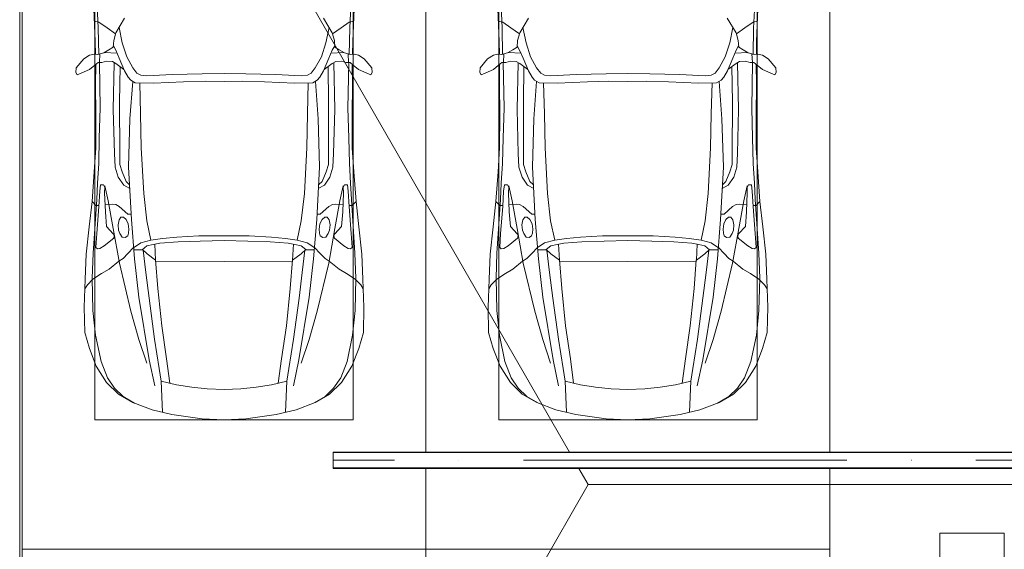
# Model space of a CAD drawing. Header units: millimetres. Extents: x -32229 to 192519, y -13689 to 125138.
# Tile 203 of 256: x 45110 to 51205, y 87650 to 90925. Entities that reach past the tile are written whole.
import ezdxf

# ---------------------------------------------------------------- set-up
doc = ezdxf.new("R2010")
doc.units = ezdxf.units.MM
doc.linetypes.add('ADSK_Осевая', pattern=[2800, 2000, -400, 0, -400])
for name, color, linetype, lineweight in [('A-DETL-GENF-OTLN', 7, 'Continuous', 18), ('A-FLOR-____-OTLN', 7, 'Continuous', 18), ('C-PRKG-____-OTLN', 7, 'Continuous', 18), ('E-CABL-TRAY-CNTR', 7, 'ADSK_Осевая', 18), ('E-CABL-TRAY-OTLN', 7, 'Continuous', 18), ('S-COLS-____-MCUT', 7, 'Continuous', 40)]:
    doc.layers.add(name, color=color, linetype=linetype, lineweight=lineweight)

# ---------------------------------------------------------------- blocks, each defined once
blk = doc.blocks.new('АР_Машиноместо - 4900x2400_М__5300х2500_-V123--01 ЭЛ')
at = {"layer": 'A-DETL-GENF-OTLN', "color": 253, "lineweight": 13, "true_color": 0xaaaaaa}
for p, q in [((927, 4466.6), (804.4, 4436.7)), ((861.2, 4260.3), (869.3, 4451.1)), ((1114.6, 4493), (927, 4466.6)), ((1250, 4500), (1114.6, 4493)), ((1250, 4500), (1385.4, 4493)), ((1385.4, 4493), (1573, 4466.6)), ((1573, 4466.6), (1695.6, 4436.7)), ((1638.8, 4260.3), (1630.7, 4451.1)), ((686, 4391.6), (596.3, 4340.6)), ((804.4, 4436.7), (686, 4391.6)), ((1695.6, 4436.7), (1814, 4391.6)), ((1814, 4391.6), (1903.7, 4340.6)), ((596.3, 4340.6), (522.5, 4267.9)), ((1903.7, 4340.6), (1977.5, 4267.9)), ((522.5, 4267.9), (458.6, 4167)), ((955.5, 4283.9), (861, 4259.4)), ((914, 4272.5), (893.6, 4121.6)), ((1050.4, 4297.3), (955.5, 4283.9)), ((1146, 4306.7), (1050.4, 4297.3)), ((1250, 4312), (1146, 4306.7)), ((1250, 4312), (1354, 4306.7)), ((1354, 4306.7), (1449.6, 4297.3)), ((1449.6, 4297.3), (1544.5, 4283.9)), ((1544.5, 4283.9), (1639, 4259.4)), ((1586, 4272.5), (1606.4, 4121.6)), ((1977.5, 4267.9), (2041.4, 4167)), ((458.6, 4167), (416.4, 4059.2)), ((2041.4, 4167), (2083.6, 4059.2)), ((893.6, 4121.6), (863.9, 3917.5)), ((1606.4, 4121.6), (1636.1, 3917.5)), ((416.4, 4059.2), (387.4, 3958.4)), ((2083.6, 4059.2), (2112.6, 3958.4)), ((387.4, 3958.4), (384, 3802.9)), ((863.9, 3917.5), (840.1, 3687.8)), ((1636.1, 3917.5), (1659.9, 3687.8)), ((2112.6, 3958.4), (2116, 3802.9)), ((384, 3802.9), (390.2, 3630)), ((2116, 3802.9), (2109.8, 3630)), ((403.8, 3665.5), (388.1, 3688.4)), ((438.6, 3629.8), (403.8, 3665.5)), ((840.1, 3687.8), (826.6, 3509.6)), ((1659.9, 3687.8), (1673.4, 3509.6)), ((2061.4, 3629.8), (2096.2, 3665.5)), ((2096.2, 3665.5), (2111.9, 3688.4)), ((390.2, 3630), (397.1, 3474.2)), ((491.4, 3594.2), (438.6, 3629.8)), ((2008.6, 3594.2), (2061.4, 3629.8)), ((2109.8, 3630), (2102.9, 3474.2)), ((537.9, 3567), (491.4, 3594.2)), ((598.3, 3518.6), (537.9, 3567)), ((1901.7, 3518.6), (1962.1, 3567)), ((1962.1, 3567), (2008.6, 3594.2)), ((397.1, 3474.2), (415.7, 3305.9)), ((624.9, 3501.2), (598.3, 3518.6)), ((654.7, 3470.4), (624.9, 3501.2)), ((676.4, 3260.1), (695.7, 3502.8)), ((773.2, 3472.4), (825.6, 3512.1)), ((825.6, 3512.1), (821, 3413)), ((1250, 3520.1), (827.2, 3517.2)), ((1250, 3520.1), (1672.8, 3517.2)), ((1674.4, 3512.1), (1679, 3413)), ((1726.8, 3472.4), (1674.4, 3512.1)), ((1823.6, 3260.1), (1804.3, 3502.8)), ((1845.3, 3470.4), (1875.1, 3501.2)), ((1875.1, 3501.2), (1901.7, 3518.6)), ((2102.9, 3474.2), (2084.3, 3305.9)), ((456.6, 3434.5), (466.2, 3441.1)), ((462.2, 3347.3), (456.6, 3434.5)), ((466.2, 3441.1), (481.5, 3439.1)), ((481.5, 3439.1), (508, 3422.8)), ((508, 3422.8), (566.8, 3375.1)), ((690.2, 3433.7), (654.7, 3470.4)), ((744.1, 3447.2), (691.3, 3447.2)), ((773, 3424.2), (744.1, 3447.2)), ((744.3, 3447), (773.2, 3472.4)), ((811.1, 3414.8), (773, 3424.2)), ((853.3, 3407.2), (811.1, 3414.8)), ((1646.7, 3407.2), (1688.9, 3414.8)), ((1688.9, 3414.8), (1727, 3424.2)), ((1755.7, 3447), (1726.8, 3472.4)), ((1727, 3424.2), (1755.7, 3447)), ((1755.7, 3447.2), (1808.7, 3447.2)), ((1809.8, 3433.7), (1845.3, 3470.4)), ((1992, 3422.8), (1933.2, 3375.1)), ((2018.5, 3439.1), (1992, 3422.8)), ((2033.8, 3441.1), (2018.5, 3439.1)), ((2043.4, 3434.5), (2033.8, 3441.1)), ((2037.8, 3347.3), (2043.4, 3434.5)), ((569.7, 3360.7), (564.6, 3349.7)), ((566.8, 3375.1), (569.7, 3360.7)), ((605.2, 3346.8), (620, 3369.3)), ((620, 3369.3), (638.7, 3372.5)), ((638.7, 3372.5), (654.1, 3360.7)), ((654.1, 3360.7), (658.7, 3344.5)), ((965.3, 3397.8), (853.3, 3407.2)), ((1102.5, 3394.3), (965.3, 3397.8)), ((1250, 3391.3), (1102.5, 3394.3)), ((1250, 3391.3), (1397.5, 3394.3)), ((1397.5, 3394.3), (1534.7, 3397.8)), ((1534.7, 3397.8), (1646.7, 3407.2)), ((1845.9, 3360.7), (1841.3, 3344.5)), ((1861.3, 3372.5), (1845.9, 3360.7)), ((1880, 3369.3), (1861.3, 3372.5)), ((1894.8, 3346.8), (1880, 3369.3)), ((1933.2, 3375.1), (1930.3, 3360.7)), ((1930.3, 3360.7), (1935.4, 3349.7)), ((415.7, 3305.9), (432.8, 3149.3)), ((474.8, 3179.9), (462.2, 3347.3)), ((522.2, 3303.2), (515.3, 3213.7)), ((564.6, 3349.7), (522.2, 3303.2)), ((593.6, 3292.5), (597.1, 3327.4)), ((599.8, 3262.3), (593.6, 3292.5)), ((597.1, 3327.4), (605.2, 3346.8)), ((661.1, 3321.2), (657.2, 3286.3)), ((658.7, 3344.5), (661.1, 3321.2)), ((1841.3, 3344.5), (1838.9, 3321.2)), ((1838.9, 3321.2), (1842.8, 3286.3)), ((1902.9, 3327.4), (1894.8, 3346.8)), ((1900.2, 3262.3), (1906.4, 3292.5)), ((1906.4, 3292.5), (1902.9, 3327.4)), ((1935.4, 3349.7), (1977.8, 3303.2)), ((1977.8, 3303.2), (1984.7, 3213.7)), ((2025.2, 3179.9), (2037.8, 3347.3)), ((2084.3, 3305.9), (2067.1, 3148.3)), ((612.1, 3245.7), (599.8, 3262.3)), ((626.8, 3246.1), (612.1, 3245.7)), ((643.2, 3259.9), (626.8, 3246.1)), ((657.2, 3286.3), (643.2, 3259.9)), ((659.3, 2936), (676.4, 3260.1)), ((1840.7, 2936), (1823.6, 3260.1)), ((1842.8, 3286.3), (1856.8, 3259.9)), ((1856.8, 3259.9), (1873.2, 3246.1)), ((1873.2, 3246.1), (1887.9, 3245.7)), ((1887.9, 3245.7), (1900.2, 3262.3)), ((456.9, 3174.2), (432.9, 3148.3)), ((475.2, 3173.5), (456.9, 3174.2)), ((480.8, 3085), (474.8, 3179.9)), ((515.3, 3213.7), (510.9, 3094.6)), ((601.7, 3179.4), (579.5, 3167.7)), ((654.5, 3228.1), (601.7, 3179.4)), ((674.6, 3227.6), (654.5, 3228.1)), ((1825.4, 3227.6), (1845.5, 3228.1)), ((1845.5, 3228.1), (1898.3, 3179.4)), ((1898.3, 3179.4), (1920.5, 3167.7)), ((1984.7, 3213.7), (1989.1, 3094.6)), ((2019.2, 3085), (2025.2, 3179.9)), ((2024.8, 3173.5), (2043.1, 3174.2)), ((2043.1, 3174.2), (2067.1, 3148.3)), ((432.8, 3149.3), (446, 2964.8)), ((558.4, 3165.4), (513.6, 3168)), ((579.5, 3167.7), (558.4, 3165.4)), ((1920.5, 3167.7), (1941.6, 3165.4)), ((1941.6, 3165.4), (1986.4, 3168)), ((2067.2, 3149.3), (2054, 2964.8)), ((485.6, 3046.1), (480.8, 3085)), ((512.2, 3061.4), (504.5, 3046.6)), ((510.9, 3094.6), (512.2, 3061.4)), ((1989.1, 3094.6), (1987.8, 3061.4)), ((1987.8, 3061.4), (1995.5, 3046.6)), ((2014.4, 3046.1), (2019.2, 3085)), ((504.5, 3046.6), (485.6, 3046.1)), ((643.6, 3024.6), (618.7, 2966.7)), ((665.1, 3046.1), (643.6, 3024.6)), ((1834.9, 3046.1), (1856.4, 3024.6)), ((1856.4, 3024.6), (1881.3, 2966.7)), ((1995.5, 3046.6), (2014.4, 3046.1)), ((446, 2964.8), (456.1, 2818.3)), ((618.7, 2966.7), (604.4, 2919.4)), ((667.8, 2638.3), (659.3, 2936)), ((1832.2, 2638.3), (1840.7, 2936)), ((1881.3, 2966.7), (1895.6, 2919.4)), ((2054, 2964.8), (2043.9, 2818.3)), ((604.4, 2919.4), (604.4, 2850.8)), ((1895.6, 2919.4), (1895.6, 2850.8)), ((456.1, 2818.3), (456.8, 2613.6)), ((604.4, 2850.8), (603.5, 2534.3)), ((1895.6, 2850.8), (1896.5, 2534.3)), ((2043.9, 2818.3), (2043.2, 2613.6)), ((684.8, 2406.5), (667.8, 2638.3)), ((1815.2, 2406.5), (1832.2, 2638.3)), ((456.8, 2613.6), (454.5, 2423.6)), ((2043.2, 2613.6), (2045.5, 2423.6)), ((603.5, 2534.3), (606.1, 2314.9)), ((1896.5, 2534.3), (1893.9, 2314.9)), ((454.5, 2423.6), (456, 2301.1)), ((656.7, 2380.3), (633.8, 2340.5)), ((672.8, 2399.7), (656.7, 2380.3)), ((700.6, 2415.4), (672.8, 2399.7)), ((813.8, 2416.7), (700.6, 2415.4)), ((999.2, 2409.3), (813.8, 2416.7)), ((1132.7, 2404.6), (999.2, 2409.3)), ((1250, 2406.6), (1132.7, 2404.6)), ((1250, 2406.6), (1367.3, 2404.6)), ((1367.3, 2404.6), (1500.8, 2409.3)), ((1500.8, 2409.3), (1686.2, 2416.7)), ((1686.2, 2416.7), (1799.4, 2415.4)), ((1799.4, 2415.4), (1827.2, 2399.7)), ((1827.2, 2399.7), (1843.3, 2380.3)), ((1843.3, 2380.3), (1866.2, 2340.5)), ((2045.5, 2423.6), (2044, 2301.1)), ((341.2, 2366.2), (333.1, 2350.6)), ((333.1, 2350.6), (335.2, 2322.3)), ((335.2, 2322.3), (381.7, 2266.4)), ((384.4, 2347.9), (341.2, 2366.2)), ((417.4, 2333.8), (384.4, 2347.9)), ((449.8, 2306.1), (417.4, 2333.8)), ((630.6, 2332.9), (580.6, 2296)), ((633.8, 2340.5), (600.8, 2263)), ((685.1, 2322.3), (647.3, 2254.2)), ((710, 2355.4), (685.1, 2322.3)), ((734.3, 2368.8), (710, 2355.4)), ((772.7, 2371.5), (734.3, 2368.8)), ((929.1, 2364.1), (772.7, 2371.5)), ((1115.2, 2358.7), (929.1, 2364.1)), ((1250, 2357.8), (1115.2, 2358.7)), ((1250, 2357.8), (1384.8, 2358.7)), ((1384.8, 2358.7), (1570.9, 2364.1)), ((1570.9, 2364.1), (1727.3, 2371.5)), ((1727.3, 2371.5), (1765.7, 2368.8)), ((1765.7, 2368.8), (1790, 2355.4)), ((1790, 2355.4), (1814.9, 2322.3)), ((1814.9, 2322.3), (1852.7, 2254.2)), ((1866.2, 2340.5), (1899.2, 2263)), ((1869.4, 2332.9), (1919.4, 2296)), ((2050.2, 2306.1), (2082.6, 2333.8)), ((2082.6, 2333.8), (2115.6, 2347.9)), ((2115.6, 2347.9), (2158.8, 2366.2)), ((2164.8, 2322.3), (2118.3, 2266.4)), ((2158.8, 2366.2), (2166.9, 2350.6)), ((2166.9, 2350.6), (2164.8, 2322.3)), ((381.7, 2266.4), (417.4, 2243.4)), ((470, 2290), (449.8, 2306.1)), ((493.6, 2288.6), (470, 2290)), ((482, 2235.6), (479.1, 2288.7)), ((523.3, 2281.2), (493.6, 2288.6)), ((559, 2282.6), (523.3, 2281.2)), ((580.6, 2296), (559, 2282.6)), ((600.8, 2263), (579.9, 2213.8)), ((1899.2, 2263), (1920.1, 2213.8)), ((1919.4, 2296), (1941, 2282.6)), ((1941, 2282.6), (1976.7, 2281.2)), ((1976.7, 2281.2), (2006.4, 2288.6)), ((2006.4, 2288.6), (2030, 2290)), ((2018, 2235.6), (2020.9, 2288.7)), ((2030, 2290), (2050.2, 2306.1)), ((2118.3, 2266.4), (2082.6, 2243.4)), ((417.4, 2243.4), (445.1, 2238.7)), ((445.1, 2238.7), (481.8, 2239.5)), ((453, 2159.1), (455, 2238.9)), ((505.1, 2230), (467.5, 2239.2)), ((536.7, 2211.8), (505.1, 2230)), ((586.6, 2231.3), (510.1, 2227.1)), ((564.3, 2195.4), (536.7, 2211.8)), ((567.1, 2153.8), (564.3, 2195.4)), ((579.9, 2213.8), (564.9, 2186.5)), ((647.3, 2254.2), (619.7, 2168.6)), ((1852.7, 2254.2), (1880.3, 2168.6)), ((1913.4, 2231.3), (1989.9, 2227.1)), ((1920.1, 2213.8), (1935.1, 2186.5)), ((1932.9, 2153.8), (1935.7, 2195.4)), ((1935.7, 2195.4), (1963.3, 2211.8)), ((1963.3, 2211.8), (1994.9, 2230)), ((1994.9, 2230), (2032.5, 2239.2)), ((2054.9, 2238.7), (2018.2, 2239.5)), ((2047, 2159.1), (2045, 2238.9)), ((2082.6, 2243.4), (2054.9, 2238.7)), ((444.9, 1956.8), (453, 2159.1)), ((580.7, 2105.7), (567.1, 2153.8)), ((619.7, 2168.6), (600.3, 2072.7)), ((1880.3, 2168.6), (1899.7, 2072.7)), ((1919.3, 2105.7), (1932.9, 2153.8)), ((2055.1, 1956.8), (2047, 2159.1)), ((525.5, 2074.6), (475.1, 2041)), ((578.8, 2112.6), (525.5, 2074.6)), ((634.6, 2015), (580.7, 2105.7)), ((1865.4, 2015), (1919.3, 2105.7)), ((1921.2, 2112.6), (1974.5, 2074.6)), ((1974.5, 2074.6), (2024.9, 2041)), ((475.1, 2041), (447.5, 2034.4)), ((2024.9, 2041), (2052.5, 2034.4))]:
    blk.add_line(p, q, dxfattribs=at)
at = {"layer": 'A-DETL-GENF-OTLN', "color": 254, "lineweight": 13, "true_color": 0xd4d4d4}
for p, q in [((696.3, 4395.8), (625, 4354.8)), ((1803.7, 4395.8), (1875, 4354.8)), ((625, 4354.8), (571.5, 4303.1)), ((1875, 4354.8), (1928.5, 4303.1)), ((571.5, 4303.1), (527.8, 4239.8)), ((786.9, 4128.3), (821.1, 4289.8)), ((1713.1, 4128.3), (1678.9, 4289.8)), ((1928.5, 4303.1), (1972.2, 4239.8)), ((527.8, 4239.8), (488.6, 4138.1)), ((849, 4182.8), (861.2, 4260.3)), ((1651, 4182.8), (1638.8, 4260.3)), ((1972.2, 4239.8), (2011.4, 4138.1)), ((722.7, 4001.8), (771.7, 4149.8)), ((819.4, 4000.8), (849, 4182.8)), ((1680.6, 4000.8), (1651, 4182.8)), ((1777.3, 4001.8), (1728.3, 4149.8)), ((488.6, 4138.1), (454.7, 3976.8)), ((723.2, 3741.5), (786.9, 4128.3)), ((1776.8, 3741.5), (1713.1, 4128.3)), ((2011.4, 4138.1), (2045.3, 3976.8)), ((454.7, 3976.8), (438.6, 3823.4)), ((673.6, 3827.1), (722.7, 4001.8)), ((785.7, 3746.6), (819.4, 4000.8)), ((1714.3, 3746.6), (1680.6, 4000.8)), ((1826.4, 3827.1), (1777.3, 4001.8)), ((2045.3, 3976.8), (2061.4, 3823.4)), ((438.6, 3823.4), (434.2, 3623.7)), ((602.3, 3530.2), (673.6, 3827.1)), ((1897.7, 3530.2), (1826.4, 3827.1)), ((2061.4, 3823.4), (2065.8, 3623.7)), ((695.7, 3502.8), (723.2, 3741.5)), ((765.5, 3589.1), (785.7, 3746.6)), ((1734.5, 3589.1), (1714.3, 3746.6)), ((1804.3, 3502.8), (1776.8, 3741.5)), ((434.2, 3623.7), (439.5, 3468.5)), ((2065.8, 3623.7), (2060.5, 3468.5)), ((749.1, 3450.8), (765.5, 3589.1)), ((1750.9, 3450.8), (1734.5, 3589.1)), ((564, 3316.2), (602.3, 3530.2)), ((1936, 3316.2), (1897.7, 3530.2)), ((439.5, 3468.5), (462, 3136.6)), ((734.6, 3405.8), (688.5, 3435.5)), ((1765.4, 3405.8), (1811.5, 3435.5)), ((2060.5, 3468.5), (2038, 3136.6)), ((797.1, 3388.2), (734.6, 3405.8)), ((771.7, 3268.5), (797.1, 3388.2)), ((870, 3377.1), (797.1, 3388.2)), ((957.1, 3368.9), (870, 3377.1)), ((1093.5, 3360.7), (957.1, 3368.9)), ((1250, 3360.7), (1093.5, 3360.7)), ((1250, 3360.7), (1406.5, 3360.7)), ((1406.5, 3360.7), (1542.9, 3368.9)), ((1542.9, 3368.9), (1630, 3377.1)), ((1630, 3377.1), (1702.9, 3388.2)), ((1702.9, 3388.2), (1765.4, 3405.8)), ((1728.3, 3268.5), (1702.9, 3388.2)), ((532.7, 3145.9), (564, 3316.2)), ((1967.3, 3145.9), (1936, 3316.2)), ((752.8, 3099), (771.7, 3268.5)), ((1747.2, 3099), (1728.3, 3268.5)), ((462, 3136.6), (466.3, 3036.3)), ((512.5, 3053.2), (532.7, 3145.9)), ((1987.5, 3053.2), (1967.3, 3145.9)), ((2038, 3136.6), (2033.7, 3036.3)), ((595.2, 2997.9), (629, 3048.1)), ((629, 3048.1), (666.7, 3069.7)), ((737.8, 2818.3), (752.8, 3099)), ((1762.2, 2818.3), (1747.2, 3099)), ((1871, 3048.1), (1833.3, 3069.7)), ((1904.8, 2997.9), (1871, 3048.1)), ((466.3, 3036.3), (473.9, 2913.7)), ((575.7, 2937.4), (595.2, 2997.9)), ((1924.3, 2937.4), (1904.8, 2997.9)), ((2033.7, 3036.3), (2026.1, 2913.7)), ((571.6, 2853.3), (575.7, 2937.4)), ((1928.4, 2853.3), (1924.3, 2937.4)), ((473.9, 2913.7), (477.8, 2754.7)), ((2026.1, 2913.7), (2022.2, 2754.7)), ((564.4, 2580.5), (571.6, 2853.3)), ((733.8, 2606.7), (737.8, 2818.3)), ((1766.2, 2606.7), (1762.2, 2818.3)), ((1935.6, 2580.5), (1928.4, 2853.3)), ((477.8, 2754.7), (483.3, 2571.4)), ((2022.2, 2754.7), (2016.7, 2571.4)), ((483.3, 2571.4), (478, 2290)), ((570.6, 2291.4), (564.4, 2580.5)), ((728.4, 2415.7), (733.8, 2606.7)), ((1771.6, 2415.7), (1766.2, 2606.7)), ((1929.4, 2291.4), (1935.6, 2580.5)), ((2016.7, 2571.4), (2022, 2290)), ((471.8, 2077.7), (474.5, 2239.3)), ((2028.2, 2077.7), (2025.5, 2239.3)), ((462.8, 1889.5), (471.8, 2077.7)), ((2037.2, 1889.5), (2028.2, 2077.7))]:
    blk.add_line(p, q, dxfattribs=at)
at = {"layer": 'C-PRKG-____-OTLN', "color": 253, "lineweight": 13, "true_color": 0xaaaaaa}
for p, q in [((2500, 5300), (0, 5300)), ((0, 4799.7), (0, 5300)), ((2500, 4799.7), (2500, 5300)), ((0, 0), (0, 4699.7)), ((2500, 0), (2500, 4699.7)), ((450, 4500), (2050, 4500)), ((450, 800), (450, 4500)), ((2050, 800), (2050, 4500))]:
    blk.add_line(p, q, dxfattribs=at)
blk = doc.blocks.new('АР_Машиноместо - 4900x2400_М__5300х2500_-V124--01 ЭЛ')
at = {"layer": 'A-DETL-GENF-OTLN', "color": 254, "lineweight": 13, "true_color": 0xd4d4d4}
for p, q in [((462.8, -1889.5), (471.8, -2077.7)), ((2037.2, -1889.5), (2028.2, -2077.7)), ((471.8, -2077.7), (474.5, -2239.3)), ((2028.2, -2077.7), (2025.5, -2239.3)), ((483.3, -2571.4), (478, -2290)), ((570.6, -2291.4), (564.4, -2580.5)), ((1929.4, -2291.4), (1935.6, -2580.5)), ((2016.7, -2571.4), (2022, -2290)), ((728.4, -2415.7), (733.8, -2606.7)), ((1771.6, -2415.7), (1766.2, -2606.7)), ((477.8, -2754.7), (483.3, -2571.4)), ((564.4, -2580.5), (571.6, -2853.3)), ((733.8, -2606.7), (737.8, -2818.3)), ((1766.2, -2606.7), (1762.2, -2818.3)), ((1935.6, -2580.5), (1928.4, -2853.3)), ((2022.2, -2754.7), (2016.7, -2571.4)), ((473.9, -2913.7), (477.8, -2754.7)), ((2026.1, -2913.7), (2022.2, -2754.7)), ((571.6, -2853.3), (575.7, -2937.4)), ((737.8, -2818.3), (752.8, -3099)), ((1762.2, -2818.3), (1747.2, -3099)), ((1928.4, -2853.3), (1924.3, -2937.4)), ((466.3, -3036.3), (473.9, -2913.7)), ((2033.7, -3036.3), (2026.1, -2913.7)), ((575.7, -2937.4), (595.2, -2997.9)), ((1924.3, -2937.4), (1904.8, -2997.9)), ((462, -3136.6), (466.3, -3036.3)), ((595.2, -2997.9), (629, -3048.1)), ((1904.8, -2997.9), (1871, -3048.1)), ((2038, -3136.6), (2033.7, -3036.3)), ((512.5, -3053.2), (532.7, -3145.9)), ((629, -3048.1), (666.7, -3069.7)), ((752.8, -3099), (771.7, -3268.5)), ((1747.2, -3099), (1728.3, -3268.5)), ((1871, -3048.1), (1833.3, -3069.7)), ((1987.5, -3053.2), (1967.3, -3145.9)), ((439.5, -3468.5), (462, -3136.6)), ((532.7, -3145.9), (564, -3316.2)), ((1967.3, -3145.9), (1936, -3316.2)), ((2060.5, -3468.5), (2038, -3136.6)), ((771.7, -3268.5), (797.1, -3388.2)), ((1728.3, -3268.5), (1702.9, -3388.2)), ((564, -3316.2), (602.3, -3530.2)), ((1936, -3316.2), (1897.7, -3530.2)), ((734.6, -3405.8), (688.5, -3435.5)), ((797.1, -3388.2), (734.6, -3405.8)), ((870, -3377.1), (797.1, -3388.2)), ((957.1, -3368.9), (870, -3377.1)), ((1093.5, -3360.7), (957.1, -3368.9)), ((1250, -3360.7), (1093.5, -3360.7)), ((1250, -3360.7), (1406.5, -3360.7)), ((1406.5, -3360.7), (1542.9, -3368.9)), ((1542.9, -3368.9), (1630, -3377.1)), ((1630, -3377.1), (1702.9, -3388.2)), ((1702.9, -3388.2), (1765.4, -3405.8)), ((1765.4, -3405.8), (1811.5, -3435.5)), ((434.2, -3623.7), (439.5, -3468.5)), ((749.1, -3450.8), (765.5, -3589.1)), ((1750.9, -3450.8), (1734.5, -3589.1)), ((2065.8, -3623.7), (2060.5, -3468.5)), ((602.3, -3530.2), (673.6, -3827.1)), ((695.7, -3502.8), (723.2, -3741.5)), ((1804.3, -3502.8), (1776.8, -3741.5)), ((1897.7, -3530.2), (1826.4, -3827.1)), ((765.5, -3589.1), (785.7, -3746.6)), ((1734.5, -3589.1), (1714.3, -3746.6)), ((438.6, -3823.4), (434.2, -3623.7)), ((2061.4, -3823.4), (2065.8, -3623.7)), ((723.2, -3741.5), (786.9, -4128.3)), ((785.7, -3746.6), (819.4, -4000.8)), ((1714.3, -3746.6), (1680.6, -4000.8)), ((1776.8, -3741.5), (1713.1, -4128.3)), ((454.7, -3976.8), (438.6, -3823.4)), ((673.6, -3827.1), (722.7, -4001.8)), ((1826.4, -3827.1), (1777.3, -4001.8)), ((2045.3, -3976.8), (2061.4, -3823.4)), ((488.6, -4138.1), (454.7, -3976.8)), ((722.7, -4001.8), (771.7, -4149.8)), ((819.4, -4000.8), (849, -4182.8)), ((1680.6, -4000.8), (1651, -4182.8)), ((1777.3, -4001.8), (1728.3, -4149.8)), ((2011.4, -4138.1), (2045.3, -3976.8)), ((527.8, -4239.8), (488.6, -4138.1)), ((786.9, -4128.3), (821.1, -4289.8)), ((1713.1, -4128.3), (1678.9, -4289.8)), ((1972.2, -4239.8), (2011.4, -4138.1)), ((849, -4182.8), (861.2, -4260.3)), ((1651, -4182.8), (1638.8, -4260.3)), ((571.5, -4303.1), (527.8, -4239.8)), ((1928.5, -4303.1), (1972.2, -4239.8)), ((625, -4354.8), (571.5, -4303.1)), ((1875, -4354.8), (1928.5, -4303.1)), ((696.3, -4395.8), (625, -4354.8)), ((1803.7, -4395.8), (1875, -4354.8))]:
    blk.add_line(p, q, dxfattribs=at)
at = {"layer": 'A-DETL-GENF-OTLN', "color": 253, "lineweight": 13, "true_color": 0xaaaaaa}
for p, q in [((444.9, -1956.8), (453, -2159.1)), ((2055.1, -1956.8), (2047, -2159.1)), ((475.1, -2041), (447.5, -2034.4)), ((525.5, -2074.6), (475.1, -2041)), ((634.6, -2015), (580.7, -2105.7)), ((1865.4, -2015), (1919.3, -2105.7)), ((1974.5, -2074.6), (2024.9, -2041)), ((2024.9, -2041), (2052.5, -2034.4)), ((578.8, -2112.6), (525.5, -2074.6)), ((580.7, -2105.7), (567.1, -2153.8)), ((619.7, -2168.6), (600.3, -2072.7)), ((1880.3, -2168.6), (1899.7, -2072.7)), ((1919.3, -2105.7), (1932.9, -2153.8)), ((1921.2, -2112.6), (1974.5, -2074.6)), ((453, -2159.1), (455, -2238.9)), ((567.1, -2153.8), (564.3, -2195.4)), ((579.9, -2213.8), (564.9, -2186.5)), ((647.3, -2254.2), (619.7, -2168.6)), ((1852.7, -2254.2), (1880.3, -2168.6)), ((1920.1, -2213.8), (1935.1, -2186.5)), ((1932.9, -2153.8), (1935.7, -2195.4)), ((2047, -2159.1), (2045, -2238.9)), ((381.7, -2266.4), (417.4, -2243.4)), ((417.4, -2243.4), (445.1, -2238.7)), ((445.1, -2238.7), (481.8, -2239.5)), ((505.1, -2230), (467.5, -2239.2)), ((482, -2235.6), (479.1, -2288.7)), ((536.7, -2211.8), (505.1, -2230)), ((586.6, -2231.3), (510.1, -2227.1)), ((564.3, -2195.4), (536.7, -2211.8)), ((600.8, -2263), (579.9, -2213.8)), ((685.1, -2322.3), (647.3, -2254.2)), ((1814.9, -2322.3), (1852.7, -2254.2)), ((1899.2, -2263), (1920.1, -2213.8)), ((1913.4, -2231.3), (1989.9, -2227.1)), ((1935.7, -2195.4), (1963.3, -2211.8)), ((1963.3, -2211.8), (1994.9, -2230)), ((1994.9, -2230), (2032.5, -2239.2)), ((2018, -2235.6), (2020.9, -2288.7)), ((2054.9, -2238.7), (2018.2, -2239.5)), ((2082.6, -2243.4), (2054.9, -2238.7)), ((2118.3, -2266.4), (2082.6, -2243.4)), ((335.2, -2322.3), (381.7, -2266.4)), ((449.8, -2306.1), (417.4, -2333.8)), ((470, -2290), (449.8, -2306.1)), ((454.5, -2423.6), (456, -2301.1)), ((493.6, -2288.6), (470, -2290)), ((523.3, -2281.2), (493.6, -2288.6)), ((559, -2282.6), (523.3, -2281.2)), ((580.6, -2296), (559, -2282.6)), ((630.6, -2332.9), (580.6, -2296)), ((633.8, -2340.5), (600.8, -2263)), ((603.5, -2534.3), (606.1, -2314.9)), ((1866.2, -2340.5), (1899.2, -2263)), ((1869.4, -2332.9), (1919.4, -2296)), ((1896.5, -2534.3), (1893.9, -2314.9)), ((1919.4, -2296), (1941, -2282.6)), ((1941, -2282.6), (1976.7, -2281.2)), ((1976.7, -2281.2), (2006.4, -2288.6)), ((2006.4, -2288.6), (2030, -2290)), ((2030, -2290), (2050.2, -2306.1)), ((2045.5, -2423.6), (2044, -2301.1)), ((2050.2, -2306.1), (2082.6, -2333.8)), ((2164.8, -2322.3), (2118.3, -2266.4)), ((333.1, -2350.6), (335.2, -2322.3)), ((341.2, -2366.2), (333.1, -2350.6)), ((384.4, -2347.9), (341.2, -2366.2)), ((417.4, -2333.8), (384.4, -2347.9)), ((656.7, -2380.3), (633.8, -2340.5)), ((710, -2355.4), (685.1, -2322.3)), ((734.3, -2368.8), (710, -2355.4)), ((772.7, -2371.5), (734.3, -2368.8)), ((929.1, -2364.1), (772.7, -2371.5)), ((1115.2, -2358.7), (929.1, -2364.1)), ((1250, -2357.8), (1115.2, -2358.7)), ((1250, -2357.8), (1384.8, -2358.7)), ((1384.8, -2358.7), (1570.9, -2364.1)), ((1570.9, -2364.1), (1727.3, -2371.5)), ((1727.3, -2371.5), (1765.7, -2368.8)), ((1765.7, -2368.8), (1790, -2355.4)), ((1790, -2355.4), (1814.9, -2322.3)), ((1843.3, -2380.3), (1866.2, -2340.5)), ((2082.6, -2333.8), (2115.6, -2347.9)), ((2115.6, -2347.9), (2158.8, -2366.2)), ((2158.8, -2366.2), (2166.9, -2350.6)), ((2166.9, -2350.6), (2164.8, -2322.3)), ((456.8, -2613.6), (454.5, -2423.6)), ((672.8, -2399.7), (656.7, -2380.3)), ((684.8, -2406.5), (667.8, -2638.3)), ((700.6, -2415.4), (672.8, -2399.7)), ((813.8, -2416.7), (700.6, -2415.4)), ((999.2, -2409.3), (813.8, -2416.7)), ((1132.7, -2404.6), (999.2, -2409.3)), ((1250, -2406.6), (1132.7, -2404.6)), ((1250, -2406.6), (1367.3, -2404.6)), ((1367.3, -2404.6), (1500.8, -2409.3)), ((1500.8, -2409.3), (1686.2, -2416.7)), ((1686.2, -2416.7), (1799.4, -2415.4)), ((1799.4, -2415.4), (1827.2, -2399.7)), ((1815.2, -2406.5), (1832.2, -2638.3)), ((1827.2, -2399.7), (1843.3, -2380.3)), ((2043.2, -2613.6), (2045.5, -2423.6)), ((604.4, -2850.8), (603.5, -2534.3)), ((1895.6, -2850.8), (1896.5, -2534.3)), ((456.1, -2818.3), (456.8, -2613.6)), ((2043.9, -2818.3), (2043.2, -2613.6)), ((667.8, -2638.3), (659.3, -2936)), ((1832.2, -2638.3), (1840.7, -2936)), ((446, -2964.8), (456.1, -2818.3)), ((604.4, -2919.4), (604.4, -2850.8)), ((1895.6, -2919.4), (1895.6, -2850.8)), ((2054, -2964.8), (2043.9, -2818.3)), ((618.7, -2966.7), (604.4, -2919.4)), ((1881.3, -2966.7), (1895.6, -2919.4)), ((432.8, -3149.3), (446, -2964.8)), ((643.6, -3024.6), (618.7, -2966.7)), ((659.3, -2936), (676.4, -3260.1)), ((1840.7, -2936), (1823.6, -3260.1)), ((1856.4, -3024.6), (1881.3, -2966.7)), ((2067.2, -3149.3), (2054, -2964.8)), ((485.6, -3046.1), (480.8, -3085)), ((504.5, -3046.6), (485.6, -3046.1)), ((512.2, -3061.4), (504.5, -3046.6)), ((665.1, -3046.1), (643.6, -3024.6)), ((1834.9, -3046.1), (1856.4, -3024.6)), ((1987.8, -3061.4), (1995.5, -3046.6)), ((1995.5, -3046.6), (2014.4, -3046.1)), ((2014.4, -3046.1), (2019.2, -3085)), ((480.8, -3085), (474.8, -3179.9)), ((510.9, -3094.6), (512.2, -3061.4)), ((515.3, -3213.7), (510.9, -3094.6)), ((1984.7, -3213.7), (1989.1, -3094.6)), ((1989.1, -3094.6), (1987.8, -3061.4)), ((2019.2, -3085), (2025.2, -3179.9)), ((415.7, -3305.9), (432.8, -3149.3)), ((456.9, -3174.2), (432.9, -3148.3)), ((558.4, -3165.4), (513.6, -3168)), ((579.5, -3167.7), (558.4, -3165.4)), ((601.7, -3179.4), (579.5, -3167.7)), ((1898.3, -3179.4), (1920.5, -3167.7)), ((1920.5, -3167.7), (1941.6, -3165.4)), ((1941.6, -3165.4), (1986.4, -3168)), ((2043.1, -3174.2), (2067.1, -3148.3)), ((2084.3, -3305.9), (2067.1, -3148.3)), ((475.2, -3173.5), (456.9, -3174.2)), ((474.8, -3179.9), (462.2, -3347.3)), ((522.2, -3303.2), (515.3, -3213.7)), ((654.5, -3228.1), (601.7, -3179.4)), ((674.6, -3227.6), (654.5, -3228.1)), ((1825.4, -3227.6), (1845.5, -3228.1)), ((1845.5, -3228.1), (1898.3, -3179.4)), ((1977.8, -3303.2), (1984.7, -3213.7)), ((2024.8, -3173.5), (2043.1, -3174.2)), ((2025.2, -3179.9), (2037.8, -3347.3)), ((599.8, -3262.3), (593.6, -3292.5)), ((612.1, -3245.7), (599.8, -3262.3)), ((626.8, -3246.1), (612.1, -3245.7)), ((643.2, -3259.9), (626.8, -3246.1)), ((657.2, -3286.3), (643.2, -3259.9)), ((661.1, -3321.2), (657.2, -3286.3)), ((676.4, -3260.1), (695.7, -3502.8)), ((1823.6, -3260.1), (1804.3, -3502.8)), ((1838.9, -3321.2), (1842.8, -3286.3)), ((1842.8, -3286.3), (1856.8, -3259.9)), ((1856.8, -3259.9), (1873.2, -3246.1)), ((1873.2, -3246.1), (1887.9, -3245.7)), ((1887.9, -3245.7), (1900.2, -3262.3)), ((1900.2, -3262.3), (1906.4, -3292.5)), ((397.1, -3474.2), (415.7, -3305.9)), ((462.2, -3347.3), (456.6, -3434.5)), ((564.6, -3349.7), (522.2, -3303.2)), ((569.7, -3360.7), (564.6, -3349.7)), ((593.6, -3292.5), (597.1, -3327.4)), ((597.1, -3327.4), (605.2, -3346.8)), ((605.2, -3346.8), (620, -3369.3)), ((654.1, -3360.7), (658.7, -3344.5)), ((658.7, -3344.5), (661.1, -3321.2)), ((1841.3, -3344.5), (1838.9, -3321.2)), ((1845.9, -3360.7), (1841.3, -3344.5)), ((1894.8, -3346.8), (1880, -3369.3)), ((1902.9, -3327.4), (1894.8, -3346.8)), ((1906.4, -3292.5), (1902.9, -3327.4)), ((1930.3, -3360.7), (1935.4, -3349.7)), ((1935.4, -3349.7), (1977.8, -3303.2)), ((2037.8, -3347.3), (2043.4, -3434.5)), ((2102.9, -3474.2), (2084.3, -3305.9)), ((508, -3422.8), (566.8, -3375.1)), ((566.8, -3375.1), (569.7, -3360.7)), ((620, -3369.3), (638.7, -3372.5)), ((638.7, -3372.5), (654.1, -3360.7)), ((853.3, -3407.2), (811.1, -3414.8)), ((825.6, -3512.1), (821, -3413)), ((965.3, -3397.8), (853.3, -3407.2)), ((1102.5, -3394.3), (965.3, -3397.8)), ((1250, -3391.3), (1102.5, -3394.3)), ((1250, -3391.3), (1397.5, -3394.3)), ((1397.5, -3394.3), (1534.7, -3397.8)), ((1534.7, -3397.8), (1646.7, -3407.2)), ((1646.7, -3407.2), (1688.9, -3414.8)), ((1674.4, -3512.1), (1679, -3413)), ((1861.3, -3372.5), (1845.9, -3360.7)), ((1880, -3369.3), (1861.3, -3372.5)), ((1933.2, -3375.1), (1930.3, -3360.7)), ((1992, -3422.8), (1933.2, -3375.1)), ((456.6, -3434.5), (466.2, -3441.1)), ((466.2, -3441.1), (481.5, -3439.1)), ((481.5, -3439.1), (508, -3422.8)), ((654.7, -3470.4), (624.9, -3501.2)), ((690.2, -3433.7), (654.7, -3470.4)), ((744.1, -3447.2), (691.3, -3447.2)), ((773, -3424.2), (744.1, -3447.2)), ((744.3, -3447), (773.2, -3472.4)), ((811.1, -3414.8), (773, -3424.2)), ((773.2, -3472.4), (825.6, -3512.1)), ((1726.8, -3472.4), (1674.4, -3512.1)), ((1688.9, -3414.8), (1727, -3424.2)), ((1755.7, -3447), (1726.8, -3472.4)), ((1727, -3424.2), (1755.7, -3447)), ((1755.7, -3447.2), (1808.7, -3447.2)), ((1809.8, -3433.7), (1845.3, -3470.4)), ((1845.3, -3470.4), (1875.1, -3501.2)), ((2018.5, -3439.1), (1992, -3422.8)), ((2033.8, -3441.1), (2018.5, -3439.1)), ((2043.4, -3434.5), (2033.8, -3441.1)), ((390.2, -3630), (397.1, -3474.2)), ((598.3, -3518.6), (537.9, -3567)), ((624.9, -3501.2), (598.3, -3518.6)), ((840.1, -3687.8), (826.6, -3509.6)), ((1250, -3520.1), (827.2, -3517.2)), ((1250, -3520.1), (1672.8, -3517.2)), ((1659.9, -3687.8), (1673.4, -3509.6)), ((1875.1, -3501.2), (1901.7, -3518.6)), ((1901.7, -3518.6), (1962.1, -3567)), ((2109.8, -3630), (2102.9, -3474.2)), ((491.4, -3594.2), (438.6, -3629.8)), ((537.9, -3567), (491.4, -3594.2)), ((1962.1, -3567), (2008.6, -3594.2)), ((2008.6, -3594.2), (2061.4, -3629.8)), ((384, -3802.9), (390.2, -3630)), ((438.6, -3629.8), (403.8, -3665.5)), ((2061.4, -3629.8), (2096.2, -3665.5)), ((2116, -3802.9), (2109.8, -3630)), ((403.8, -3665.5), (388.1, -3688.4)), ((863.9, -3917.5), (840.1, -3687.8)), ((1636.1, -3917.5), (1659.9, -3687.8)), ((2096.2, -3665.5), (2111.9, -3688.4)), ((387.4, -3958.4), (384, -3802.9)), ((2112.6, -3958.4), (2116, -3802.9)), ((416.4, -4059.2), (387.4, -3958.4)), ((893.6, -4121.6), (863.9, -3917.5)), ((1606.4, -4121.6), (1636.1, -3917.5)), ((2083.6, -4059.2), (2112.6, -3958.4)), ((458.6, -4167), (416.4, -4059.2)), ((2041.4, -4167), (2083.6, -4059.2)), ((914, -4272.5), (893.6, -4121.6)), ((1586, -4272.5), (1606.4, -4121.6)), ((522.5, -4267.9), (458.6, -4167)), ((1977.5, -4267.9), (2041.4, -4167)), ((955.5, -4283.9), (861, -4259.4)), ((861.2, -4260.3), (869.3, -4451.1)), ((1544.5, -4283.9), (1639, -4259.4)), ((1638.8, -4260.3), (1630.7, -4451.1)), ((596.3, -4340.6), (522.5, -4267.9)), ((1050.4, -4297.3), (955.5, -4283.9)), ((1146, -4306.7), (1050.4, -4297.3)), ((1250, -4312), (1146, -4306.7)), ((1250, -4312), (1354, -4306.7)), ((1354, -4306.7), (1449.6, -4297.3)), ((1449.6, -4297.3), (1544.5, -4283.9)), ((1903.7, -4340.6), (1977.5, -4267.9)), ((686, -4391.6), (596.3, -4340.6)), ((1814, -4391.6), (1903.7, -4340.6)), ((804.4, -4436.7), (686, -4391.6)), ((927, -4466.6), (804.4, -4436.7)), ((1573, -4466.6), (1695.6, -4436.7)), ((1695.6, -4436.7), (1814, -4391.6)), ((1114.6, -4493), (927, -4466.6)), ((1250, -4500), (1114.6, -4493)), ((1250, -4500), (1385.4, -4493)), ((1385.4, -4493), (1573, -4466.6))]:
    blk.add_line(p, q, dxfattribs=at)
at = {"layer": 'C-PRKG-____-OTLN', "color": 253, "lineweight": 13, "true_color": 0xaaaaaa}
for p, q in [((0, 0), (0, -5300)), ((2500, 0), (2500, -4699.7)), ((450, -800), (450, -4500)), ((2050, -800), (2050, -4500)), ((450, -4500), (2050, -4500)), ((2500, -4799.7), (2500, -5300)), ((2500, -5300), (0, -5300))]:
    blk.add_line(p, q, dxfattribs=at)
blk = doc.blocks.new('АР_Машиноместо - 4900x2400_М__5300х2500_-V32--01 ЭЛ')
at = {"layer": 'C-PRKG-____-OTLN', "color": 253, "lineweight": 13, "true_color": 0xaaaaaa}
for p, q in [((2500, 0), (0, 0)), ((0, 0), (0, -5300)), ((2500, 0), (2500, -5300))]:
    blk.add_line(p, q, dxfattribs=at)
blk = doc.blocks.new('Наметкина 10_РД_АР_П_отсоединено_rvt-1--01 ЭЛ')
at = {"layer": 'A-FLOR-____-OTLN', "color": 253, "lineweight": 13, "true_color": 0xaaaaaa}
for p, q in [((45110.3, 81950), (45110.3, 94150)), ((48514.7, 88250.3), (45110.3, 94150)), ((45110.3, 81950), (45110.3, 94150)), ((48630.3, 88050), (48572.4, 88150.3)), ((48630.3, 88050), (45110.3, 81950)), ((58010.3, 88050), (48630.3, 88050))]:
    blk.add_line(p, q, dxfattribs=at)
at = {"layer": 'S-COLS-____-MCUT', "color": 253, "lineweight": 15, "true_color": 0xaaaaaa}
for p, q in [((50805.3, 87750), (50805.3, 85350)), ((51205.3, 87750), (50805.3, 87750)), ((51205.3, 87350), (51205.3, 87750))]:
    blk.add_line(p, q, dxfattribs=at)
at = {"layer": 'C-PRKG-____-OTLN', "color": 253, "lineweight": 13, "true_color": 0xaaaaaa}
for name, p in [('АР_Машиноместо - 4900x2400_М__5300х2500_-V124--01 ЭЛ', (45125.3, 92950)), ('АР_Машиноместо - 4900x2400_М__5300х2500_-V32--01 ЭЛ', (45125.3, 87650)), ('АР_Машиноместо - 4900x2400_М__5300х2500_-V32--01 ЭЛ', (47625.3, 87650))]:
    blk.add_blockref(name, p, dxfattribs=at)
at = {"layer": 'C-PRKG-____-OTLN', "color": 253, "lineweight": 13, "true_color": 0xaaaaaa, "rotation": 180}
blk.add_blockref('АР_Машиноместо - 4900x2400_М__5300х2500_-V123--01 ЭЛ', (50125.3, 92950), dxfattribs=at)

msp = doc.modelspace()

# ---------------------------------------------------------------- linework, layer by layer
at = {"layer": 'E-CABL-TRAY-CNTR', "color": 5, "true_color": 0x0000ff}
msp.add_line((69830.4, 88200.3), (47050.4, 88200.3), dxfattribs=at)
at = {"layer": 'E-CABL-TRAY-OTLN', "color": 5, "true_color": 0x0000ff}
for p, q in [((47050.4, 88150.3), (47050.4, 88250.3)), ((69830.4, 88250.3), (47050.4, 88250.3)), ((69830.4, 88247.8), (47050.4, 88247.8)), ((69830.4, 88152.8), (47050.4, 88152.8)), ((69830.4, 88150.3), (47050.4, 88150.3))]:
    msp.add_line(p, q, dxfattribs=at)

# ---------------------------------------------------------------- block references
at = {"lineweight": 5}
msp.add_blockref('Наметкина 10_РД_АР_П_отсоединено_rvt-1--01 ЭЛ', (0, 0), dxfattribs=at)

doc.saveas('drawing.dxf')
